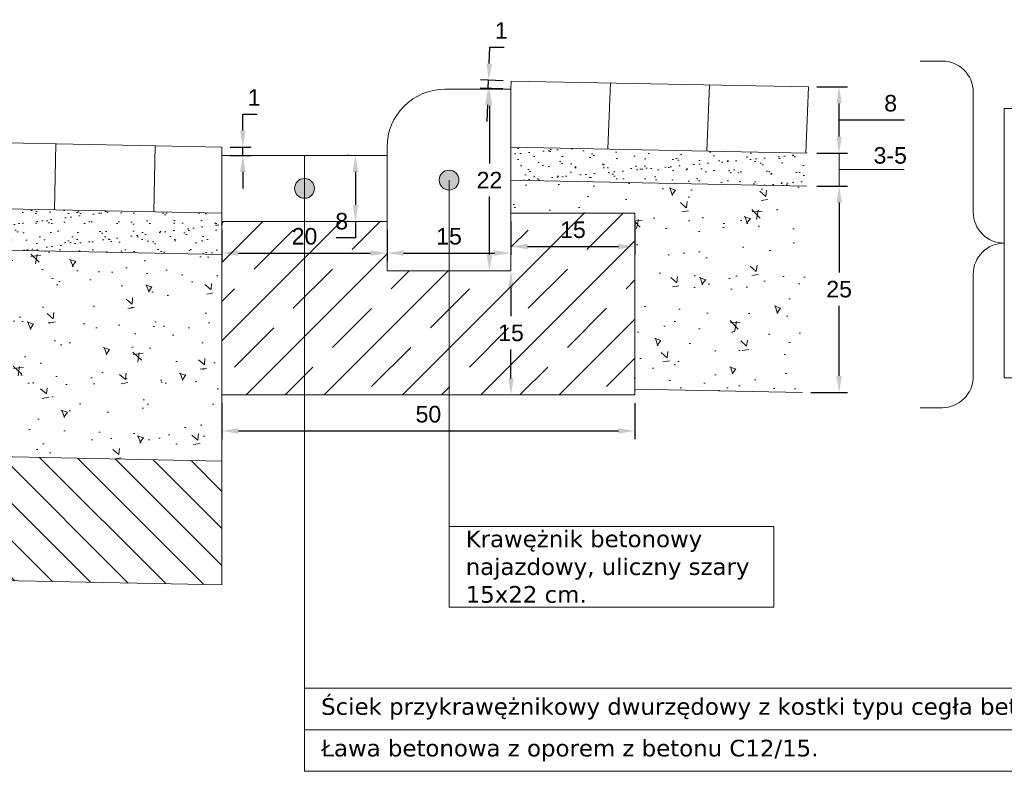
# Model space of a CAD drawing. Header units: millimetres. Extents: x 2422 to 2697, y 999 to 1037.
# Tile 29 of 48: x 2657.791 to 2658.984, y 1020.363 to 1021.273. Entities that reach past the tile are written whole.
import ezdxf

# ---------------------------------------------------------------- set-up
doc = ezdxf.new("R2010")
doc.units = ezdxf.units.MM
for name, color, linetype, lineweight, true_color in [('1_warstwa_ścier.', 7, 'Continuous', 15, 0x636363), ('_JB_Warstwy_Wiążące', 7, 'Continuous', 13, 0x636363), ('Podbudowa_beton', 7, 'Continuous', 13, 0x906713), ('Ulepszone_podloze_stab.', 7, 'Continuous', 13, 0x99410b)]:
    doc.layers.add(name, color=color, linetype=linetype, lineweight=lineweight, true_color=true_color)
doc.layers.add('4_podbudowa_pom.', color=7, linetype='Continuous', true_color=0x906713)
for name, color, linetype, lineweight in [('_JB_Opisowe', 7, 'Continuous', 0), ('_JB_Podsypka', 30, 'Continuous', 9), ('_JB_Ława', 1, 'Continuous', 13), ('_JB_Ściek', 150, 'Continuous', 13), ('_SZK-wymiary_0.2', 7, 'Continuous', 15), ('kraweznik', 5, 'Continuous', 13), ('zjazd', 10, 'Continuous', 9)]:
    doc.layers.add(name, color=color, linetype=linetype, lineweight=lineweight)
doc.layers.add('Podsypka', color=30, linetype='Continuous')
doc.styles.add('kuba', font='verdana.ttf', dxfattribs={"height": 0.1})
doc.styles.add('standard szczeg', font='arial.ttf', dxfattribs={"height": 0.02})
doc.dimstyles.new('p normalny szczeg.', dxfattribs={"dimtxt": 0.02, "dimasz": 0.02, "dimexe": 0.01, "dimexo": 0.01, "dimgap": 0.01, "dimtad": 1, "dimtih": 1, "dimtoh": 1, "dimdec": 0, "dimlfac": 100, "dimzin": 1, "dimtxsty": 'standard szczeg', "dimcen": 2.5, "dimazin": 0, "dimtfac": 1, "dimtdec": 0, "dimtmove": 0, "dimatfit": 3, "dimfxl": 1, "dimarcsym": 0})

# ---------------------------------------------------------------- blocks, each defined once
blk = doc.blocks.new('*D490')
at = {"layer": '_SZK-wymiary_0.2', "color": 0, "lineweight": -2, "transparency": 16777216}
for p, q in [((2658.7567, 1021.0711), (2658.7936, 1021.0711)), ((2658.7836, 1021.0511), (2658.7836, 1020.9664)), ((2658.7836, 1020.8412), (2658.7836, 1020.926)), ((2658.7492, 1020.8212), (2658.7936, 1020.8212))]:
    blk.add_line(p, q, dxfattribs=at)
at = {"layer": '_SZK-wymiary_0.2', "color": 0, "transparency": 16777216}
for points in [[(2658.7803, 1021.0511), (2658.7869, 1021.0511), (2658.7836, 1021.0711)], [(2658.7803, 1020.8412), (2658.7869, 1020.8412), (2658.7836, 1020.8212)]]:
    blk.add_solid(points, dxfattribs=at)
at = {"layer": 'Defpoints', "color": 0, "transparency": 16777216}
for p in [(2658.7467, 1021.0711), (2658.7392, 1020.8212), (2658.7836, 1020.8212)]:
    blk.add_point(p, dxfattribs=at)
at = {"layer": '_SZK-wymiary_0.2', "color": 0, "transparency": 16777216, "insert": (2658.7836, 1020.9462), "char_height": 0.02, "attachment_point": 5, "style": 'standard szczeg'}
blk.add_mtext('25', dxfattribs=at)
blk = doc.blocks.new('*D491')
at = {"layer": '_SZK-wymiary_0.2', "color": 0, "lineweight": -2, "ltscale": 0.09, "transparency": 16777216}
for p, q in [((2658.7566, 1021.1911), (2658.7936, 1021.1911)), ((2658.7836, 1021.1311), (2658.7836, 1021.1711)), ((2658.7836, 1021.1511), (2658.8294, 1021.1511)), ((2658.8294, 1021.1511), (2658.8626, 1021.1511)), ((2658.7566, 1021.1111), (2658.7936, 1021.1111))]:
    blk.add_line(p, q, dxfattribs=at)
at = {"layer": '_SZK-wymiary_0.2', "color": 0, "ltscale": 0.09, "transparency": 16777216}
for points in [[(2658.7803, 1021.1711), (2658.7869, 1021.1711), (2658.7836, 1021.1911)], [(2658.7803, 1021.1311), (2658.7869, 1021.1311), (2658.7836, 1021.1111)]]:
    blk.add_solid(points, dxfattribs=at)
at = {"layer": 'Defpoints', "color": 0, "ltscale": 0.09, "transparency": 16777216}
for p in [(2658.7466, 1021.1911), (2658.7836, 1021.1911), (2658.7466, 1021.1111)]:
    blk.add_point(p, dxfattribs=at)
at = {"layer": '_SZK-wymiary_0.2', "color": 0, "ltscale": 0.09, "transparency": 16777216, "insert": (2658.846, 1021.1713), "char_height": 0.02, "attachment_point": 5, "style": 'standard szczeg', "bg_fill": 3, "box_fill_scale": 1.1, "bg_fill_color": 256, "bg_fill_true_color": 13158600, "bg_fill_transparency": 0}
blk.add_mtext('8', dxfattribs=at)
blk = doc.blocks.new('*D498')
at = {"layer": '_SZK-wymiary_0.2', "color": 0, "lineweight": -2, "ltscale": 0.02, "transparency": 16777216}
for p, q in [((2658.3602, 1021.1683), (2658.3602, 1021.0983)), ((2658.3602, 1020.9883), (2658.3602, 1021.0583))]:
    blk.add_line(p, q, dxfattribs=at)
at = {"layer": '_SZK-wymiary_0.2', "color": 0, "ltscale": 0.02, "transparency": 16777216}
for points in [[(2658.3569, 1021.1683), (2658.3636, 1021.1683), (2658.3602, 1021.1883)], [(2658.3569, 1020.9883), (2658.3636, 1020.9883), (2658.3602, 1020.9683)]]:
    blk.add_solid(points, dxfattribs=at)
at = {"layer": 'Defpoints', "color": 0, "ltscale": 0.02, "transparency": 16777216}
for p in [(2658.3602, 1021.1883), (2658.3602, 1020.9683), (2658.3602, 1020.9683)]:
    blk.add_point(p, dxfattribs=at)
at = {"layer": '_SZK-wymiary_0.2', "color": 0, "ltscale": 0.02, "transparency": 16777216, "insert": (2658.3602, 1021.0783), "char_height": 0.02, "attachment_point": 5, "style": 'standard szczeg'}
blk.add_mtext('22', dxfattribs=at)
blk = doc.blocks.new('*D499')
at = {"layer": '_SZK-wymiary_0.2', "color": 0, "lineweight": -2, "ltscale": 0.02, "transparency": 16777216}
for p, q in [((2658.36, 1021.2194), (2658.3608, 1021.2394)), ((2658.3608, 1021.2394), (2658.3782, 1021.2394)), ((2658.3763, 1021.1887), (2658.3488, 1021.1898)), ((2658.3767, 1021.1987), (2658.3492, 1021.1998)), ((2658.3588, 1021.1894), (2658.3592, 1021.1994)), ((2658.358, 1021.1694), (2658.3572, 1021.1494))]:
    blk.add_line(p, q, dxfattribs=at)
at = {"layer": '_SZK-wymiary_0.2', "color": 0, "ltscale": 0.02, "transparency": 16777216}
for points in [[(2658.3567, 1021.2195), (2658.3634, 1021.2192), (2658.3592, 1021.1994)], [(2658.3547, 1021.1695), (2658.3614, 1021.1693), (2658.3588, 1021.1894)]]:
    blk.add_solid(points, dxfattribs=at)
at = {"layer": 'Defpoints', "color": 0, "ltscale": 0.02, "transparency": 16777216}
for p in [(2658.3592, 1021.1994), (2658.3863, 1021.1883), (2658.3867, 1021.1983)]:
    blk.add_point(p, dxfattribs=at)
at = {"layer": '_SZK-wymiary_0.2', "color": 0, "ltscale": 0.02, "transparency": 16777216, "insert": (2658.3745, 1021.2594), "char_height": 0.02, "attachment_point": 5, "style": 'standard szczeg'}
blk.add_mtext('1', dxfattribs=at)
blk = doc.blocks.new('*D500')
at = {"layer": '_SZK-wymiary_0.2', "color": 0, "lineweight": -2, "ltscale": 0.02, "transparency": 16777216}
for p, q in [((2658.0616, 1021.1383), (2658.0616, 1021.1583)), ((2658.0616, 1021.1583), (2658.079, 1021.1583)), ((2658.0463, 1021.1183), (2658.0716, 1021.1183)), ((2658.0616, 1021.1083), (2658.0616, 1021.1183)), ((2658.0463, 1021.1083), (2658.0716, 1021.1083)), ((2658.0616, 1021.0883), (2658.0616, 1021.0683))]:
    blk.add_line(p, q, dxfattribs=at)
at = {"layer": '_SZK-wymiary_0.2', "color": 0, "ltscale": 0.02, "transparency": 16777216}
for points in [[(2658.0583, 1021.1383), (2658.0649, 1021.1383), (2658.0616, 1021.1183)], [(2658.0583, 1021.0883), (2658.0649, 1021.0883), (2658.0616, 1021.1083)]]:
    blk.add_solid(points, dxfattribs=at)
at = {"layer": 'Defpoints', "color": 0, "ltscale": 0.02, "transparency": 16777216}
for p in [(2658.0363, 1021.1183), (2658.0616, 1021.1183), (2658.0363, 1021.1083)]:
    blk.add_point(p, dxfattribs=at)
at = {"layer": '_SZK-wymiary_0.2', "color": 0, "ltscale": 0.02, "transparency": 16777216, "insert": (2658.0753, 1021.1783), "char_height": 0.02, "attachment_point": 5, "style": 'standard szczeg'}
blk.add_mtext('1', dxfattribs=at)
blk = doc.blocks.new('*D501')
at = {"layer": '_SZK-wymiary_0.2', "color": 0, "lineweight": -2, "ltscale": 0.02, "transparency": 16777216}
for p, q in [((2658.0363, 1021.0183), (2658.0363, 1020.98)), ((2658.2363, 1021.0183), (2658.2363, 1020.98)), ((2658.0563, 1020.99), (2658.2163, 1020.99))]:
    blk.add_line(p, q, dxfattribs=at)
at = {"layer": '_SZK-wymiary_0.2', "color": 0, "ltscale": 0.02, "transparency": 16777216}
for points in [[(2658.0563, 1020.9933), (2658.0563, 1020.9867), (2658.0363, 1020.99)], [(2658.2163, 1020.9933), (2658.2163, 1020.9867), (2658.2363, 1020.99)]]:
    blk.add_solid(points, dxfattribs=at)
at = {"layer": 'Defpoints', "color": 0, "ltscale": 0.02, "transparency": 16777216}
for p in [(2658.0363, 1021.0283), (2658.2363, 1021.0283), (2658.2363, 1020.99)]:
    blk.add_point(p, dxfattribs=at)
at = {"layer": '_SZK-wymiary_0.2', "color": 0, "ltscale": 0.02, "transparency": 16777216, "insert": (2658.1363, 1021.0102), "char_height": 0.02, "attachment_point": 5, "style": 'standard szczeg'}
blk.add_mtext('20', dxfattribs=at)
blk = doc.blocks.new('*D502')
at = {"layer": '_SZK-wymiary_0.2', "color": 0, "lineweight": -2, "ltscale": 0.02, "transparency": 16777216}
for p, q in [((2658.1895, 1021.1083), (2658.1879, 1021.1083)), ((2658.1979, 1021.0883), (2658.1979, 1021.0483)), ((2658.1895, 1021.0283), (2658.1879, 1021.0283)), ((2658.1979, 1021.0283), (2658.1979, 1021.0083)), ((2658.1979, 1021.0083), (2658.1747, 1021.0083))]:
    blk.add_line(p, q, dxfattribs=at)
at = {"layer": '_SZK-wymiary_0.2', "color": 0, "ltscale": 0.02, "transparency": 16777216}
for points in [[(2658.1946, 1021.0883), (2658.2012, 1021.0883), (2658.1979, 1021.1083)], [(2658.1946, 1021.0483), (2658.2012, 1021.0483), (2658.1979, 1021.0283)]]:
    blk.add_solid(points, dxfattribs=at)
at = {"layer": 'Defpoints', "color": 0, "ltscale": 0.02, "transparency": 16777216}
for p in [(2658.1995, 1021.1083), (2658.1979, 1021.0283), (2658.1995, 1021.0283)]:
    blk.add_point(p, dxfattribs=at)
at = {"layer": '_SZK-wymiary_0.2', "color": 0, "ltscale": 0.02, "transparency": 16777216, "insert": (2658.1813, 1021.0285), "char_height": 0.02, "attachment_point": 5, "style": 'standard szczeg'}
blk.add_mtext('8', dxfattribs=at)
blk = doc.blocks.new('*D503')
at = {"layer": '_SZK-wymiary_0.2', "color": 0, "lineweight": -2, "ltscale": 0.02, "transparency": 16777216}
for p, q in [((2658.3863, 1020.9483), (2658.3863, 1020.9135)), ((2658.3863, 1020.8383), (2658.3863, 1020.8731))]:
    blk.add_line(p, q, dxfattribs=at)
at = {"layer": '_SZK-wymiary_0.2', "color": 0, "ltscale": 0.02, "transparency": 16777216}
for points in [[(2658.383, 1020.9483), (2658.3896, 1020.9483), (2658.3863, 1020.9683)], [(2658.383, 1020.8383), (2658.3896, 1020.8383), (2658.3863, 1020.8183)]]:
    blk.add_solid(points, dxfattribs=at)
at = {"layer": 'Defpoints', "color": 0, "ltscale": 0.02, "transparency": 16777216}
for p in [(2658.3863, 1020.9683), (2658.3863, 1020.8183), (2658.3863, 1020.8183)]:
    blk.add_point(p, dxfattribs=at)
at = {"layer": '_SZK-wymiary_0.2', "color": 0, "ltscale": 0.02, "transparency": 16777216, "insert": (2658.3863, 1020.8933), "char_height": 0.02, "attachment_point": 5, "style": 'standard szczeg'}
blk.add_mtext('15', dxfattribs=at)
blk = doc.blocks.new('*D504')
at = {"layer": '_SZK-wymiary_0.2', "color": 0, "lineweight": -2, "ltscale": 0.02, "transparency": 16777216}
for p, q in [((2658.3863, 1021.0283), (2658.3863, 1020.9879)), ((2658.5363, 1021.0283), (2658.5363, 1020.9879)), ((2658.4063, 1020.9979), (2658.5163, 1020.9979))]:
    blk.add_line(p, q, dxfattribs=at)
at = {"layer": '_SZK-wymiary_0.2', "color": 0, "ltscale": 0.02, "transparency": 16777216}
for points in [[(2658.4063, 1021.0012), (2658.4063, 1020.9946), (2658.3863, 1020.9979)], [(2658.5163, 1021.0012), (2658.5163, 1020.9946), (2658.5363, 1020.9979)]]:
    blk.add_solid(points, dxfattribs=at)
at = {"layer": 'Defpoints', "color": 0, "ltscale": 0.02, "transparency": 16777216}
for p in [(2658.3863, 1021.0383), (2658.5363, 1021.0383), (2658.5363, 1020.9979)]:
    blk.add_point(p, dxfattribs=at)
at = {"layer": '_SZK-wymiary_0.2', "color": 0, "ltscale": 0.02, "transparency": 16777216, "insert": (2658.4613, 1021.0181), "char_height": 0.02, "attachment_point": 5, "style": 'standard szczeg'}
blk.add_mtext('15', dxfattribs=at)
blk = doc.blocks.new('*D505')
at = {"layer": '_SZK-wymiary_0.2', "color": 0, "lineweight": -2, "ltscale": 0.02, "transparency": 16777216}
blk.add_line((2658.2563, 1020.99), (2658.3663, 1020.99), dxfattribs=at)
at = {"layer": '_SZK-wymiary_0.2', "color": 0, "ltscale": 0.02, "transparency": 16777216}
for points in [[(2658.2563, 1020.9933), (2658.2563, 1020.9867), (2658.2363, 1020.99)], [(2658.3663, 1020.9933), (2658.3663, 1020.9867), (2658.3863, 1020.99)]]:
    blk.add_solid(points, dxfattribs=at)
at = {"layer": 'Defpoints', "color": 0, "ltscale": 0.02, "transparency": 16777216}
for p in [(2658.2363, 1020.99), (2658.3863, 1020.99), (2658.3863, 1020.99)]:
    blk.add_point(p, dxfattribs=at)
at = {"layer": '_SZK-wymiary_0.2', "color": 0, "ltscale": 0.02, "transparency": 16777216, "insert": (2658.3113, 1021.0102), "char_height": 0.02, "attachment_point": 5, "style": 'standard szczeg'}
blk.add_mtext('15', dxfattribs=at)
blk = doc.blocks.new('*D506')
at = {"layer": '_SZK-wymiary_0.2', "color": 0, "lineweight": -2, "ltscale": 0.02, "transparency": 16777216}
for p, q in [((2658.0363, 1020.8083), (2658.0363, 1020.7646)), ((2658.5363, 1020.8083), (2658.5363, 1020.7646)), ((2658.0563, 1020.7746), (2658.5163, 1020.7746))]:
    blk.add_line(p, q, dxfattribs=at)
at = {"layer": '_SZK-wymiary_0.2', "color": 0, "ltscale": 0.02, "transparency": 16777216}
for points in [[(2658.0563, 1020.7779), (2658.0563, 1020.7713), (2658.0363, 1020.7746)], [(2658.5163, 1020.7779), (2658.5163, 1020.7713), (2658.5363, 1020.7746)]]:
    blk.add_solid(points, dxfattribs=at)
at = {"layer": 'Defpoints', "color": 0, "ltscale": 0.02, "transparency": 16777216}
for p in [(2658.0363, 1020.8183), (2658.5363, 1020.8183), (2658.5363, 1020.7746)]:
    blk.add_point(p, dxfattribs=at)
at = {"layer": '_SZK-wymiary_0.2', "color": 0, "ltscale": 0.02, "transparency": 16777216, "insert": (2658.2863, 1020.7948), "char_height": 0.02, "attachment_point": 5, "style": 'standard szczeg'}
blk.add_mtext('50', dxfattribs=at)

msp = doc.modelspace()

# ---------------------------------------------------------------- hatches: boundary and pattern name
at = {"layer": '_JB_Opisowe', "ltscale": 0.09}
h = msp.add_hatch(color=256, dxfattribs=at)
h.dxf.hatch_style = 1
h.paths.add_polyline_path([(2658.2993, 1021.0783, 1), (2658.3233, 1021.0783, 1)])
h = msp.add_hatch(color=256, dxfattribs=at)
h.dxf.hatch_style = 1
h.paths.add_polyline_path([(2658.1483, 1021.0683, -1), (2658.1243, 1021.0683, -1)])
at = {"layer": '_JB_Podsypka', "ltscale": 0.09}
h = msp.add_hatch(dxfattribs=at)
h.set_pattern_fill('AR-SAND', scale=0.0005, angle=-2.2915, style=0)
h.set_pattern_definition([(35.20847434, (52.558932, -734.399272), (0.0001790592, 0.024483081), [0, -0.019304, 0, -0.02159, 0, -0.0206375]), (5.2084743, (52.558932, -734.399272), (0.02389126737, 0.0349139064), [0, -0.010414, 0, -0.017399, 0, -0.0066675]), (325.20847434, (52.543324, -734.398647), (0.03952086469, -0.00150955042), [0, -0.00635, 0, -0.02286, 0, -0.029845]), (315.2084743, (52.543324, -734.398647), (0.03859297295, 0.00961105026), [0, -0.003175, 0, -0.014986, 0, -0.017145])])
h.paths.add_polyline_path([(2658.7442, 1021.0711), (2658.745, 1021.1111), (2658.3863, 1021.1183), (2658.3863, 1021.0783)])
at = {"layer": '_JB_Ława', "lineweight": 13}
h = msp.add_hatch(dxfattribs=at)
h.set_pattern_fill('JIS_STN_1E', scale=0.067035, style=0)
h.set_pattern_definition([(45, (2641.153356, 1012.24872), (-0.0474008, 0.0474008), []), (45, (2641.200615, 1012.24872), (-0.0474008, 0.0474008), [0.06703484, -0.03351742])])
h.paths.add_polyline_path([(2658.3863, 1020.9683), (2658.3863, 1021.0383), (2658.5363, 1021.0383), (2658.5363, 1020.8183), (2658.0363, 1020.8183), (2658.0363, 1021.0283), (2658.2363, 1021.0283), (2658.2363, 1020.9683)])
at = {"layer": 'Podbudowa_beton', "ltscale": 0.09}
h = msp.add_hatch(dxfattribs=at)
h.set_pattern_fill('AR-CONC', scale=0.0005, angle=87.7085)
h.set_pattern_definition([(137.7084743, (52.55893, -734.39927), (0.0116054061, 0.0907008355), [0.009525, -0.104775]), (82.7084743, (52.55893, -734.39927), (-0.096156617, -0.01378801), [0.00762, -0.083820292]), (188.159919, (52.5599, -734.39171), (-0.084551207, 0.0769128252), [0.0080950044, -0.0890451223]), (133.8926743, (52.53355, -734.39826), (0.0264237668, 0.134590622), [0.0142875, -0.1571625]), (184.344032, (52.53575, -734.38704), (-0.118867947, 0.123553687), [0.0121425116, -0.133567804]), (78.8926255, (52.53355, -734.39826), (-0.118867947, 0.123553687), [0.0114299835, -0.125729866]), (108.7084743, (52.540405, -734.38582), (0.0541227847, 0.073702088), [0.009525, -0.104775]), (53.7084743, (52.54041, -734.38582), (-0.090784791, 0.0345585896), [0.00762, -0.08382]), (159.1599193, (52.54492, -734.37968), (-0.0366620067, 0.1082606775), [0.0080950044, -0.0890449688]), (125.2084743, (52.558932, -734.399272), (-0.04218196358, 0.00323349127), [0, -0.082804, 0, -0.08509, 0, -0.0841375]), (95.2084743, (52.558932, -734.39927), (-0.0487143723, 0.03538592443), [0, -0.048514, 0, -0.080899, 0, -0.0320675]), (55.2084743, (52.5578, -734.42757), (0.005572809, 0.06762655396), [0, -0.03175, 0, -0.09906, 0, -0.131445]), (45.2084743, (52.55729, -734.44026), (-0.0097416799, 0.0745136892), [0, -0.041275, 0, -0.065786, 0, -0.093345])])
h.paths.add_polyline_path([(2658.7392, 1020.8212), (2658.7442, 1021.0712), (2658.3863, 1021.0784), (2658.3863, 1021.0383), (2658.5363, 1021.0383), (2658.5363, 1020.8253)])
h = msp.add_hatch(dxfattribs=at)
h.set_pattern_fill('AR-CONC', scale=0.0005, angle=90)
h.set_pattern_definition([(140, (42.66206, -829.9403), (0.0079695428, 0.0910923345), [0.009525, -0.104775]), (85, (42.66206, -829.9403), (-0.0955284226, -0.0176217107), [0.00762, -0.083820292]), (190.4514447, (42.662725, -829.93271), (-0.087558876, 0.0734706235), [0.0080950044, -0.0890451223]), (136.1842, (42.63666, -829.9403), (0.021021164, 0.1355395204), [0.0142875, -0.1571625]), (186.6355576, (42.63841, -829.929), (-0.1237130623, 0.118702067), [0.0121425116, -0.133567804]), (81.184151, (42.63666, -829.9403), (-0.123713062, 0.118702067), [0.0114299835, -0.125729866]), (111, (42.64301, -829.9276), (0.0511325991, 0.0758071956), [0.009525, -0.104775]), (56, (42.64301, -829.9276), (-0.092093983, 0.0309010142), [0.00762, -0.08382]), (161.451445, (42.64727, -829.92128), (-0.0409613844, 0.1067082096), [0.0080950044, -0.0890449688]), (127.5, (42.66206, -829.9403), (-0.04227751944, 0.00154430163), [0, -0.082804, 0, -0.08509, 0, -0.0841375]), (97.5, (42.66206, -829.9403), (-0.0500902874, 0.03340983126), [0, -0.048514, 0, -0.080899, 0, -0.0320675]), (57.5, (42.66206, -829.968622), (0.002864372, 0.0677952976), [0, -0.03175, 0, -0.09906, 0, -0.131445]), (47.5, (42.66206, -829.98132), (-0.0127132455, 0.0740645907), [0, -0.041275, 0, -0.065786, 0, -0.093345])])
h.paths.add_polyline_path([(2657.5928, 1020.9971), (2657.5878, 1020.7472), (2658.0363, 1020.7382), (2658.0363, 1020.9883)])
at = {"layer": 'Podsypka', "lineweight": 13, "ltscale": 0.09}
h = msp.add_hatch(dxfattribs=at)
h.set_pattern_fill('AR-SAND', scale=0.0005, style=0)
h.set_pattern_definition([(37.5, (-24.617107, -12.94648), (-0.00080001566, 0.02447066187), [0, -0.019304, 0, -0.02159, 0, -0.0206375]), (7.5, (-24.617107, -12.94648), (0.02247616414, 0.03584125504), [0, -0.010414, 0, -0.017399, 0, -0.0066675]), (327.5, (-24.632728, -12.94648), (0.03954961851, 7.185926e-05), [0, -0.00635, 0, -0.02286, 0, -0.029845]), (317.5, (-24.632728, -12.94648), (0.0381778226, 0.0111464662), [0, -0.003175, 0, -0.014986, 0, -0.017145])])
h.paths.add_polyline_path([(2657.5938, 1021.0471), (2657.5928, 1020.9971), (2658.0363, 1020.9883), (2658.0363, 1021.0383)])
at = {"layer": 'Ulepszone_podloze_stab.', "ltscale": 0.09}
h = msp.add_hatch(dxfattribs=at)
h.set_pattern_fill('ANSI31', scale=0.01, angle=90)
h.set_pattern_definition([(135, (42.66206, -829.94035), (-0.0224506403, -0.0224506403), [])])
h.paths.add_polyline_path([(2657.5878, 1020.7472), (2657.5848, 1020.5972), (2658.0363, 1020.5882), (2658.0363, 1020.7382)])

# ---------------------------------------------------------------- linework, layer by layer
at = {"layer": '1_warstwa_ścier.', "ltscale": 0.02}
for points in [[(2657.8353, 1021.1223), (2657.8337, 1021.0423)], [(2657.9553, 1021.1199), (2657.9537, 1021.0399)]]:
    msp.add_lwpolyline(points, dxfattribs=at)
at = {"layer": '1_warstwa_ścier.', "color": 7}
msp.add_lwpolyline([(2657.5938, 1021.0471), (2658.0363, 1021.0383)], dxfattribs=at)
at = {"layer": '4_podbudowa_pom.', "color": 7, "lineweight": 15, "ltscale": 0.02}
msp.add_lwpolyline([(2657.5848, 1020.5972), (2658.0363, 1020.5882), (2658.0363, 1021.1183), (2657.5954, 1021.1271)], dxfattribs=at)
at = {"layer": '4_podbudowa_pom.', "color": 7, "lineweight": 13, "ltscale": 0.02}
msp.add_lwpolyline([(2657.5878, 1020.7472), (2658.0363, 1020.7382)], dxfattribs=at)
at = {"layer": '_JB_Opisowe', "ltscale": 0.09}
for p, q in [((2658.8818, 1021.2225), (2658.9084, 1021.2225)), ((2658.946, 1021.1849), (2658.946, 1021.0396)), ((2658.7836, 1021.1311), (2658.7836, 1021.1511)), ((2658.946, 1020.9644), (2658.946, 1020.8404)), ((2658.9084, 1020.8028), (2658.8816, 1020.8028))]:
    msp.add_line(p, q, dxfattribs=at)
at = {"layer": '_JB_Opisowe', "ltscale": 0.5}
msp.add_line((2659.1526, 1020.413), (2658.1363, 1020.413), dxfattribs=at)
at = {"layer": '_JB_Opisowe'}
msp.add_lwpolyline([(2659.4247, 1020.8388), (2658.9836, 1020.8388), (2658.9836, 1021.1652), (2659.4247, 1021.1652)], close=True, dxfattribs=at)
at = {"layer": '_JB_Opisowe', "ltscale": 0.02}
for points in [[(2658.3113, 1021.0783), (2658.3113, 1020.6589)], [(2658.1363, 1021.0683), (2658.1363, 1020.4634)]]:
    msp.add_lwpolyline(points, dxfattribs=at)
at = {"layer": '_JB_Opisowe', "lineweight": 0, "ltscale": 0.02}
msp.add_lwpolyline([(2658.3113, 1020.6589), (2658.7044, 1020.6589), (2658.7044, 1020.5615), (2658.3113, 1020.5615)], close=True, dxfattribs=at)
at = {"layer": '_JB_Opisowe', "ltscale": 0.5}
msp.add_lwpolyline([(2658.1363, 1020.3626), (2659.1526, 1020.3626), (2659.1526, 1020.4634), (2658.1363, 1020.4634)], close=True, dxfattribs=at)
at = {"layer": '_JB_Opisowe', "color": 240, "lineweight": 5}
msp.add_circle((2658.3113, 1021.0783), 0.012, dxfattribs=at)
at = {"layer": '_JB_Opisowe', "color": 240, "lineweight": 5, "ltscale": 0.09}
msp.add_circle((2658.1363, 1021.0683), 0.012, dxfattribs=at)
at = {"layer": '_JB_Opisowe', "ltscale": 0.09}
for centre, start, end in [((2658.9084, 1021.1849), 0, 90), ((2658.9836, 1021.0396), 180, 270), ((2658.9836, 1020.9644), 90, 180), ((2658.9084, 1020.8404), 270, 0)]:
    msp.add_arc(centre, 0.0376, start, end, dxfattribs=at)
at = {"layer": '_JB_Podsypka', "color": 7, "ltscale": 0.09}
msp.add_line((2658.7442, 1021.0711), (2658.3863, 1021.0783), dxfattribs=at)
at = {"layer": '_JB_Warstwy_Wiążące', "color": 7, "ltscale": 0.09}
msp.add_lwpolyline([(2658.0363, 1020.9883), (2657.5928, 1020.9971)], dxfattribs=at)
at = {"layer": '_JB_Ława', "color": 7}
msp.add_lwpolyline([(2658.3863, 1021.0383), (2658.5363, 1021.0383), (2658.5363, 1020.8183), (2658.0363, 1020.8183), (2658.0363, 1021.0283)], dxfattribs=at)
at = {"layer": '_JB_Ściek', "color": 7, "ltscale": 0.09}
msp.add_line((2658.1363, 1021.1083), (2658.1363, 1021.0283), dxfattribs=at)
msp.add_lwpolyline([(2658.0363, 1021.1083), (2658.2363, 1021.1083), (2658.2363, 1021.0283), (2658.0363, 1021.0283)], close=True, dxfattribs=at)
at = {"layer": '_SZK-wymiary_0.2', "ltscale": 0.09}
for p, q in [((2658.7566, 1021.1111), (2658.7936, 1021.1111)), ((2658.7836, 1021.0711), (2658.7836, 1021.1111)), ((2658.7836, 1021.0711), (2658.7836, 1021.1111)), ((2658.7836, 1021.0911), (2658.8286, 1021.0911)), ((2658.8286, 1021.0911), (2658.8624, 1021.0911)), ((2658.7566, 1021.0711), (2658.7936, 1021.0711))]:
    msp.add_line(p, q, dxfattribs=at)
at = {"layer": 'kraweznik', "color": 7}
msp.add_lwpolyline([(2658.2363, 1021.1183), (2658.2363, 1021.1183), (2658.2363, 1020.9683), (2658.3863, 1020.9683), (2658.3863, 1021.1883), (2658.3063, 1021.1883, 0.414214)], format="xyb", close=True, dxfattribs=at)
at = {"layer": 'Podbudowa_beton', "color": 7, "ltscale": 0.09}
msp.add_line((2658.7392, 1020.8212), (2658.5363, 1020.8253), dxfattribs=at)
at = {"layer": 'zjazd', "color": 7, "ltscale": 0.09}
msp.add_line((2658.745, 1021.1111), (2658.3863, 1021.1183), dxfattribs=at)
at = {"layer": 'zjazd', "color": 7, "ltscale": 0.02}
msp.add_lwpolyline([(2658.3863, 1021.1883), (2658.3867, 1021.1983), (2658.7466, 1021.1911)], dxfattribs=at)
at = {"layer": 'zjazd', "ltscale": 0.02}
for points in [[(2658.5067, 1021.1959), (2658.5035, 1021.116)], [(2658.6267, 1021.1935), (2658.6235, 1021.1136)], [(2658.7466, 1021.1911), (2658.7434, 1021.1112)]]:
    msp.add_lwpolyline(points, dxfattribs=at)

# ---------------------------------------------------------------- texts
at = {"layer": '_JB_Opisowe', "char_height": 0.02016, "attachment_point": 4, "style": 'kuba'}
for s, insert, width in [('\\pxl1,ql;Krawężnik betonowy najazdowy, uliczny szary 15x22 cm.', (2658.3113, 1020.6102), 0.393087), ('\\pxi1;Ściek przykrawężnikowy dwurzędowy z kostki typu cegła bet. gr. 8 cm.', (2658.1363, 1020.4382), 1.016253), ('\\pxl1,ql;Ława betonowa z oporem z betonu C12/15.', (2658.1363, 1020.3878), 1.016253)]:
    msp.add_mtext(s, dxfattribs=dict(at, insert=insert, width=width))
at = {"layer": '_SZK-wymiary_0.2', "ltscale": 0.09, "insert": (2658.8455, 1021.1081), "char_height": 0.02, "attachment_point": 5, "style": 'standard szczeg', "bg_fill": 3, "box_fill_scale": 1.1, "bg_fill_color": 256, "bg_fill_true_color": 13158600, "bg_fill_transparency": 0}
msp.add_mtext('3-5', dxfattribs=at)

# ---------------------------------------------------------------- dimensions: what is measured, and where the dimension line sits
at = {"layer": '_SZK-wymiary_0.2', "ltscale": 0.02}
for p1, p2, distance, picture, middle in [((2658.3863, 1021.1883), (2658.3867, 1021.1983), 0.0275, '*D499', (2658.3745, 1021.2594)), ((2658.0363, 1021.1083), (2658.0363, 1021.1183), -0.0253, '*D500', (2658.0753, 1021.1783)), ((2658.3602, 1021.1883), (2658.3602, 1020.9683), 0, '*D498', (2658.3602, 1021.0783)), ((2658.1995, 1021.1083), (2658.1995, 1021.0283), -0.0016, '*D502', (2658.1813, 1021.0285)), ((2658.3863, 1021.0383), (2658.5363, 1021.0383), -0.0404, '*D504', (2658.4613, 1021.0181)), ((2658.0363, 1021.0283), (2658.2363, 1021.0283), -0.0383, '*D501', (2658.1363, 1021.0102)), ((2658.2363, 1020.99), (2658.3863, 1020.99), 0, '*D505', (2658.3113, 1021.0102)), ((2658.3863, 1020.9683), (2658.3863, 1020.8183), 0, '*D503', (2658.3863, 1020.8933)), ((2658.0363, 1020.8183), (2658.5363, 1020.8183), -0.0437, '*D506', (2658.2863, 1020.7948))]:
    dim = msp.add_aligned_dim(p1=p1, p2=p2, distance=distance, dimstyle='p normalny szczeg.', dxfattribs=at)
    dim.commit()
    dim.dimension.update_dxf_attribs({"geometry": picture, "text_midpoint": middle})
at = {"layer": '_SZK-wymiary_0.2'}
dim = msp.add_linear_dim(base=(2658.7836, 1020.8212), p1=(2658.7467, 1021.0711), p2=(2658.7392, 1020.8212), angle=90, dimstyle='p normalny szczeg.', dxfattribs=at)
dim.commit()
dim.dimension.update_dxf_attribs({"geometry": '*D490', "text_midpoint": (2658.7836, 1020.9462)})

# ---------------------------------------------------------------- next in the draw order: dimensions: what is measured, and where the dimension line sits
at = {"layer": '_SZK-wymiary_0.2', "ltscale": 0.09}
dim = msp.add_linear_dim(base=(2658.7836, 1021.1911), p1=(2658.7466, 1021.1111), p2=(2658.7466, 1021.1911), angle=90, dimstyle='p normalny szczeg.', override={"dimtmove": 1, "dimtfill": 1}, dxfattribs=at)
dim.commit()
dim.dimension.update_dxf_attribs({"geometry": '*D491', "text_midpoint": (2658.8394, 1021.1511), "dimtype": 160})

doc.saveas('drawing.dxf')
